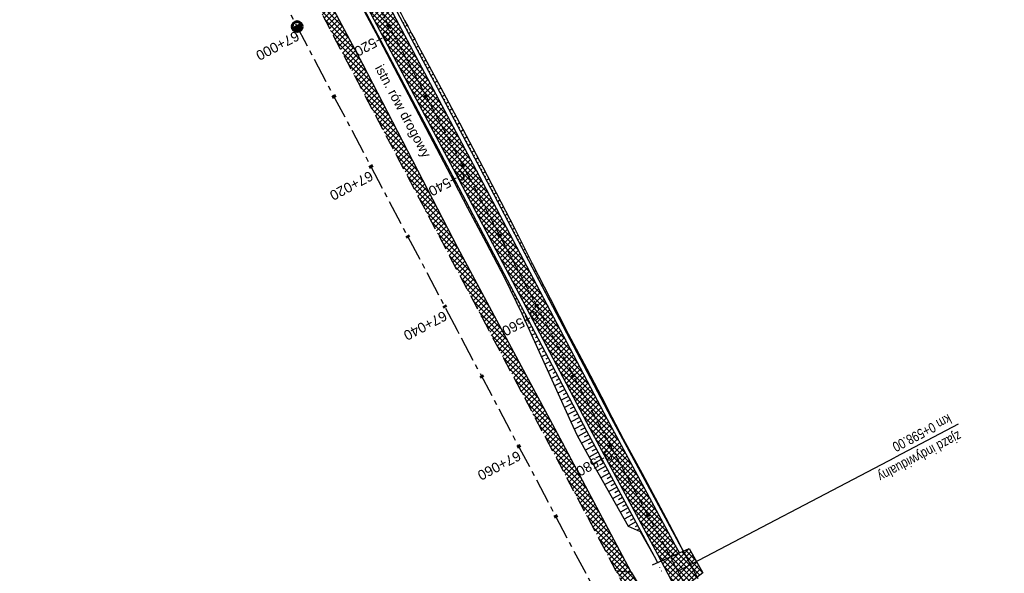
# Model space of a CAD drawing. Header units: metres. Extents: x 7529682 to 7533704, y 5721210 to 5727842.
# Tile 55 of 64: x 7529913 to 7530037, y 5727268 to 5727338. Entities that reach past the tile are written whole.
import ezdxf

# ---------------------------------------------------------------- set-up
doc = ezdxf.new("R2010")
doc.units = ezdxf.units.M
doc.linetypes.add('CENTER', pattern=[50.8, 31.75, -6.35, 6.35, -6.35])
doc.linetypes.add('HIDDEN', pattern=[9.525, 6.35, -3.175])
for name, color, linetype in [('C-DROGI-SYTUACJA-ETYKIETY', 7, 'Continuous'), ('D-hatch-pobocza', 131, 'Continuous'), ('D-hatch-zjazdy-BA', 244, 'Continuous'), ('D-hatch-zjazdy-kruszywo', 111, 'Continuous'), ('D-pobocza', 7, 'Continuous'), ('D-skarpa', 7, 'Continuous'), ('D-skarpa-kreskowanie', 7, 'Continuous')]:
    doc.layers.add(name, color=color, linetype=linetype)
doc.layers.add('D-hatch-ciag-pieszo-rowerowy', color=7, linetype='Continuous', lineweight=13, true_color=0xff9f80)
for name, color, linetype, lineweight in [('D-krawędzie', 7, 'Continuous', 30), ('D-obrzeża', 7, 'Continuous', 30), ('D-opisy', 7, 'Continuous', 30), ('D-oś', 10, 'CENTER', 30), ('D-zjazdy', 7, 'Continuous', 30), ('D-zjazdy-opis', 7, 'Continuous', 30)]:
    doc.layers.add(name, color=color, linetype=linetype, lineweight=lineweight)
doc.layers.add('poprzeczki', color=7, linetype='Continuous', true_color=0x0000c7)
doc.styles.add('2mm08', font='arial.ttf', dxfattribs={"width": 0.8})
doc.styles.get("Standard").update_dxf_attribs({"font": 'arial.ttf'})
pattern_1 = [(45, (0, 0), (-0.33675960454, 0.33675960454), []), (135, (0, 0), (-0.33675960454, -0.33675960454), [])]

# ---------------------------------------------------------------- blocks, each defined once
blk = doc.blocks.new('kilometraz')
at = {"linetype": 'ByBlock', "lineweight": -2}
blk.add_hatch(color=0, dxfattribs=at).paths.add_polyline_path([(0, -0.28125, 0.41421356), (0.28125, 0, 0.41421356), (0, 0.28125)])
at = {"color": 0, "linetype": 'ByBlock', "lineweight": -2}
blk.add_line((0, 0.28125), (0, -0.28125), dxfattribs=at)
blk.add_circle((0, 0), 0.28125, dxfattribs=at)
blk = doc.blocks.new('AeccTickLine')
at = {"color": 0, "linetype": 'ByBlock', "lineweight": -2}
blk.add_line((0, 1), (0, -1), dxfattribs=at)

msp = doc.modelspace()

# ---------------------------------------------------------------- hatches: boundary and pattern name
at = {"layer": 'D-hatch-ciag-pieszo-rowerowy'}
h = msp.add_hatch(dxfattribs=at)
h.set_pattern_fill('ANSI37', color=256, scale=0.15, style=0)
h.set_pattern_definition(pattern_1)
h.paths.add_polyline_path([(7529994.12, 5727270.04), (7529996.41, 5727271.05), (7529995.89, 5727272.04), (7529987.33, 5727287.9), (7529970.79, 5727319.4), (7529945.39, 5727367.32), (7529919.65, 5727417.71), (7529903.69, 5727447.92), (7529879.89, 5727492.6), (7529862.56, 5727525.26), (7529859.54, 5727525.64), (7529877.69, 5727491.42), (7529901.48, 5727446.75), (7529917.43, 5727416.56), (7529943.17, 5727366.16), (7529968.58, 5727318.23), (7529985.13, 5727286.73), (7529993.68, 5727270.86)])
at = {"layer": 'D-hatch-pobocza'}
h = msp.add_hatch(dxfattribs=at)
h.set_pattern_fill('ANSI37', color=256, scale=0.15, style=0)
h.set_pattern_definition(pattern_1)
h.paths.add_polyline_path([(7529905.34, 5727429.09), (7529892.28, 5727453.58), (7529881.53, 5727473.69), (7529872.27, 5727491.4), (7529857.46, 5727519.14), (7529841.38, 5727549.79), (7529827.75, 5727575.78), (7529816.4, 5727596.89), (7529800.43, 5727627.4), (7529788.07, 5727650.98), (7529775.85, 5727673.83), (7529761.3, 5727701.31), (7529749.89, 5727722.83), (7529745.5, 5727731.66), (7529738.97, 5727744.08), (7529737.46, 5727743.32), (7529742.21, 5727734.3), (7529762.33, 5727696.27), (7529777.78, 5727667.01), (7529799.32, 5727626.3), (7529822.19, 5727583.16), (7529846.92, 5727536.35), (7529864.75, 5727502.66), (7529900.46, 5727434.96), (7529935.35, 5727369.31), (7529971.48, 5727300.79), (7529988.36, 5727268.84), (7529990.28, 5727268.6), (7529990.33, 5727268.62), (7529981.66, 5727284.96), (7529968.42, 5727309.6), (7529956.4, 5727332.85), (7529943.52, 5727357.04), (7529932.32, 5727378.32), (7529916.68, 5727408.01)])
at = {"layer": 'D-hatch-zjazdy-BA'}
h = msp.add_hatch(dxfattribs=at)
h.set_pattern_fill('ANSI37', color=256, scale=0.15, style=0)
h.set_pattern_definition(pattern_1)
h.paths.add_polyline_path([(7529996.2, 5727266.07), (7529999.36, 5727268.53), (7529997.64, 5727271.59), (7529994.12, 5727270.04)])
at = {"layer": 'D-hatch-zjazdy-kruszywo'}
h = msp.add_hatch(dxfattribs=at)
h.set_pattern_fill('ANSI37', color=256, scale=0.15, style=0)
h.set_pattern_definition(pattern_1)
h.paths.add_polyline_path([(7529990.33, 5727268.62), (7529990.28, 5727268.6), (7529988.36, 5727268.84), (7529991.74, 5727262.45), (7529993.27, 5727263.71)])

# ---------------------------------------------------------------- linework, layer by layer
at = {"layer": 'D-krawędzie', "linetype": 'HIDDEN', "ltscale": 0.3}
msp.add_lwpolyline([(7529737.46, 5727743.32), (7529742.21, 5727734.3), (7529762.33, 5727696.27), (7529777.78, 5727667.01), (7529799.32, 5727626.3), (7529822.19, 5727583.16), (7529846.92, 5727536.35), (7529864.75, 5727502.66), (7529900.46, 5727434.96), (7529935.35, 5727369.31), (7529971.48, 5727300.79), (7530006.7, 5727234.14), (7530044.2, 5727163.13), (7530082.89, 5727090.2), (7530098.69, 5727060.36), (7530132, 5726997.21), (7530163.82, 5726937.1), (7530204.08, 5726861.01), (7530247.82, 5726778.44)], dxfattribs=at)
at = {"layer": 'D-obrzeża'}
for points in [[(7529996.41, 5727271.05), (7529995.89, 5727272.04), (7529987.33, 5727287.9), (7529970.79, 5727319.4), (7529945.39, 5727367.32), (7529919.65, 5727417.71), (7529903.69, 5727447.92), (7529879.89, 5727492.6), (7529858.76, 5727532.43), (7529838.86, 5727569.49), (7529813.48, 5727616.01), (7529794.96, 5727650.5), (7529776.02, 5727686.41), (7529748.84, 5727737.8), (7529744.12, 5727746.74, 0.071785), (7529740.75, 5727751.36), (7529739.55, 5727752.59, -0.071658), (7529736.19, 5727757.2), (7529717.23, 5727793)], [(7530013.81, 5727232.53), (7529993.68, 5727270.86), (7529985.13, 5727286.73), (7529968.58, 5727318.23), (7529943.17, 5727366.16), (7529917.43, 5727416.56), (7529901.48, 5727446.75), (7529877.69, 5727491.42), (7529856.56, 5727531.25), (7529836.66, 5727568.3), (7529811.28, 5727614.82), (7529792.75, 5727649.33), (7529773.81, 5727685.24), (7529746.63, 5727736.64), (7529746.63, 5727736.64), (7529742.08, 5727745.25, 0.071785), (7529738.71, 5727749.87), (7529737.51, 5727751.1, -0.071658), (7529734.15, 5727755.71), (7529715.01, 5727791.86)]]:
    msp.add_lwpolyline(points, format="xyb", dxfattribs=at)
at = {"layer": 'D-oś', "ltscale": 0.1}
msp.add_lwpolyline([(7530244.73, 5726776.79), (7530200.99, 5726859.38), (7530160.73, 5726935.46), (7530128.9, 5726995.57), (7530095.59, 5727058.73), (7530079.8, 5727088.56), (7530041.11, 5727161.5), (7530003.61, 5727232.51), (7529968.38, 5727299.15), (7529932.26, 5727367.67), (7529897.37, 5727433.33), (7529861.66, 5727501.03), (7529843.83, 5727534.71), (7529819.1, 5727581.52), (7529796.23, 5727624.66), (7529774.69, 5727665.37), (7529759.23, 5727694.64), (7529739.12, 5727732.66), (7529700.24, 5727806.04)], dxfattribs=at)
at = {"layer": 'D-oś', "ltscale": 0.03}
msp.add_lwpolyline([(7529714.3, 5727795.87), (7529735.17, 5727756.46, 0.071658), (7529738.53, 5727751.85), (7529739.73, 5727750.61, -0.071785), (7529743.1, 5727746), (7529747.74, 5727737.22), (7529774.91, 5727685.82), (7529793.85, 5727649.92), (7529812.38, 5727615.42), (7529837.76, 5727568.89), (7529857.66, 5727531.84), (7529878.79, 5727492.01), (7529902.59, 5727447.34), (7529918.54, 5727417.13), (7529944.28, 5727366.74), (7529969.69, 5727318.81), (7529986.23, 5727287.31), (7529994.78, 5727271.45), (7530014.92, 5727233.12)], format="xyb", dxfattribs=at)
at = {"layer": 'D-pobocza'}
for points in [[(7529719.96, 5727788.91), (7529736.63, 5727757.43, 0.071658), (7529739.91, 5727752.94), (7529741.11, 5727751.71, -0.071785), (7529744.56, 5727746.97), (7529749.29, 5727738.04), (7529776.46, 5727686.64), (7529795.4, 5727650.74), (7529813.92, 5727616.25), (7529839.3, 5727569.73), (7529859.2, 5727532.67), (7529880.34, 5727492.83), (7529904.14, 5727448.16), (7529920.09, 5727417.94), (7529945.83, 5727367.55), (7529971.23, 5727319.63), (7529987.77, 5727288.13), (7529996.33, 5727272.27), (7529996.87, 5727271.25)], [(7529718.05, 5727785.05), (7529733.71, 5727755.48, 0.071658), (7529737.15, 5727750.75), (7529738.35, 5727749.52, -0.071785), (7529741.63, 5727745.02), (7529746.19, 5727736.41), (7529773.37, 5727685.01), (7529792.31, 5727649.09), (7529810.84, 5727614.58), (7529836.22, 5727568.06), (7529856.11, 5727531.02), (7529877.24, 5727491.19), (7529901.04, 5727446.52), (7529916.99, 5727416.33), (7529942.73, 5727365.93), (7529968.14, 5727318), (7529984.69, 5727286.49), (7529993.24, 5727270.63), (7529993.66, 5727269.84)]]:
    msp.add_lwpolyline(points, format="xyb", dxfattribs=at)
at = {"layer": 'D-pobocza', "linetype": 'ByBlock'}
msp.add_lwpolyline([(7529990.33, 5727268.62), (7529981.66, 5727284.96), (7529968.42, 5727309.6), (7529956.4, 5727332.85), (7529943.52, 5727357.04), (7529932.32, 5727378.32), (7529916.68, 5727408.01), (7529905.34, 5727429.09), (7529892.28, 5727453.58), (7529881.53, 5727473.69), (7529872.27, 5727491.4), (7529857.46, 5727519.14), (7529841.38, 5727549.79), (7529827.75, 5727575.78), (7529816.4, 5727596.89), (7529800.43, 5727627.4), (7529788.07, 5727650.98), (7529775.85, 5727673.83), (7529761.3, 5727701.31), (7529749.89, 5727722.83), (7529745.5, 5727731.66), (7529738.97, 5727744.08), (7529737.46, 5727743.32)], dxfattribs=at)
at = {"layer": 'D-skarpa', "linetype": 'Continuous'}
msp.add_lwpolyline([(7529948.59, 5727354.42), (7529958.04, 5727336.8), (7529960.39, 5727332.38), (7529967.97, 5727317.9), (7529969.65, 5727314.66), (7529971.98, 5727310.24), (7529974.31, 5727305.81), (7529976.51, 5727301.32), (7529982.71, 5727287.64), (7529983.51, 5727285.88), (7529985.03, 5727283.17), (7529989.93, 5727274.45), (7529991.46, 5727273.76), (7529993.24, 5727270.62), (7529993.26, 5727270.59), (7529993.63, 5727269.83)], dxfattribs=at)
msp.add_lwpolyline([(7529956.82, 5727347.47, 0.000197), (7529963.89, 5727334.24), (7529966.25, 5727329.83), (7529968.61, 5727325.42), (7529971.58, 5727319.82), (7529973.27, 5727316.56), (7529975.56, 5727312.12), (7529977.8, 5727307.65), (7529980.08, 5727303.2), (7529982.37, 5727298.75), (7529984.7, 5727294.33), (7529987.03, 5727289.9), (7529987.89, 5727288.19), (7529989.31, 5727285.48), (7529991.72, 5727281.09), (7529994.69, 5727275.5), (7529996.36, 5727272.3), (7529996.4, 5727272.24), (7529998.72, 5727267.81)], format="xyb", dxfattribs=at)
at = {"layer": 'D-skarpa-kreskowanie', "linetype": 'Continuous'}
for p, q in [((7529957.45, 5727338.16, 107.64), (7529957.4, 5727338.13, 107.6)), ((7529957.68, 5727337.72, 107.64), (7529957.58, 5727337.66, 107.56)), ((7529957.92, 5727337.28, 107.65), (7529957.87, 5727337.25, 107.61)), ((7529961.48, 5727338.03, 107.78), (7529961.62, 5727338.11, 107.67)), ((7529961.71, 5727337.59, 107.78), (7529962, 5727337.75, 107.56)), ((7529961.95, 5727337.15, 107.78), (7529962.09, 5727337.23, 107.67)), ((7529958.15, 5727336.84, 107.65), (7529958.05, 5727336.78, 107.57)), ((7529958.39, 5727336.39, 107.65), (7529958.34, 5727336.37, 107.61)), ((7529958.62, 5727335.95, 107.65), (7529958.52, 5727335.9, 107.57)), ((7529962.18, 5727336.71, 107.78), (7529962.48, 5727336.86, 107.56)), ((7529962.42, 5727336.27, 107.79), (7529962.56, 5727336.35, 107.67)), ((7529962.65, 5727335.82, 107.79), (7529962.95, 5727335.98, 107.56)), ((7529958.85, 5727335.51, 107.65), (7529958.8, 5727335.48, 107.61)), ((7529959.09, 5727335.07, 107.65), (7529958.99, 5727335.01, 107.58)), ((7529959.32, 5727334.63, 107.66), (7529959.27, 5727334.6, 107.62)), ((7529962.88, 5727335.38, 107.79), (7529963.03, 5727335.46, 107.68)), ((7529963.12, 5727334.94, 107.79), (7529963.42, 5727335.1, 107.56)), ((7529963.35, 5727334.5, 107.79), (7529963.51, 5727334.58, 107.68)), ((7529959.56, 5727334.18, 107.66), (7529959.46, 5727334.13, 107.58)), ((7529959.79, 5727333.74, 107.66), (7529959.74, 5727333.72, 107.62)), ((7529960.03, 5727333.3, 107.66), (7529959.93, 5727333.25, 107.59)), ((7529963.59, 5727334.06, 107.79), (7529963.9, 5727334.22, 107.56)), ((7529963.82, 5727333.62, 107.8), (7529963.98, 5727333.7, 107.68)), ((7529964.05, 5727333.17, 107.8), (7529964.37, 5727333.34, 107.56)), ((7529960.26, 5727332.86, 107.66), (7529960.21, 5727332.83, 107.63)), ((7529960.49, 5727332.42, 107.66), (7529960.39, 5727332.36, 107.59)), ((7529960.73, 5727331.98, 107.67), (7529960.68, 5727331.95, 107.63)), ((7529964.29, 5727332.73, 107.8), (7529964.45, 5727332.82, 107.68)), ((7529964.52, 5727332.29, 107.8), (7529964.84, 5727332.46, 107.56)), ((7529960.96, 5727331.53, 107.67), (7529960.86, 5727331.48, 107.59)), ((7529961.2, 5727331.09, 107.67), (7529961.14, 5727331.06, 107.63)), ((7529964.76, 5727331.85, 107.8), (7529964.92, 5727331.93, 107.68)), ((7529964.99, 5727331.41, 107.8), (7529965.31, 5727331.58, 107.56)), ((7529965.23, 5727330.96, 107.81), (7529965.39, 5727331.05, 107.68)), ((7529961.43, 5727330.65, 107.67), (7529961.32, 5727330.59, 107.59)), ((7529961.66, 5727330.21, 107.67), (7529961.61, 5727330.18, 107.63)), ((7529961.9, 5727329.77, 107.67), (7529961.79, 5727329.71, 107.59)), ((7529965.46, 5727330.52, 107.81), (7529965.79, 5727330.7, 107.56)), ((7529965.69, 5727330.08, 107.81), (7529965.86, 5727330.17, 107.69)), ((7529965.93, 5727329.64, 107.81), (7529966.26, 5727329.82, 107.56)), ((7529962.13, 5727329.33, 107.68), (7529962.08, 5727329.29, 107.63)), ((7529962.37, 5727328.88, 107.68), (7529962.25, 5727328.82, 107.59)), ((7529962.6, 5727328.44, 107.68), (7529962.54, 5727328.41, 107.63)), ((7529966.16, 5727329.2, 107.81), (7529966.33, 5727329.29, 107.69)), ((7529966.4, 5727328.76, 107.81), (7529966.73, 5727328.93, 107.56)), ((7529966.63, 5727328.31, 107.82), (7529966.8, 5727328.4, 107.69)), ((7529962.84, 5727328, 107.68), (7529962.71, 5727327.94, 107.59)), ((7529963.07, 5727327.56, 107.68), (7529963.01, 5727327.53, 107.64)), ((7529963.3, 5727327.12, 107.68), (7529963.18, 5727327.05, 107.59)), ((7529966.86, 5727327.87, 107.82), (7529967.2, 5727328.05, 107.56)), ((7529967.1, 5727327.43, 107.82), (7529967.27, 5727327.52, 107.69)), ((7529967.33, 5727326.99, 107.82), (7529967.68, 5727327.17, 107.56)), ((7529963.54, 5727326.67, 107.69), (7529963.47, 5727326.64, 107.64)), ((7529963.77, 5727326.23, 107.69), (7529963.64, 5727326.16, 107.59)), ((7529964.01, 5727325.79, 107.69), (7529963.94, 5727325.76, 107.64)), ((7529967.57, 5727326.55, 107.82), (7529967.74, 5727326.64, 107.69)), ((7529967.8, 5727326.11, 107.82), (7529968.15, 5727326.29, 107.56)), ((7529968.04, 5727325.66, 107.83), (7529968.21, 5727325.76, 107.7)), ((7529964.24, 5727325.35, 107.69), (7529964.1, 5727325.28, 107.59)), ((7529964.47, 5727324.91, 107.69), (7529964.41, 5727324.87, 107.64)), ((7529968.27, 5727325.22, 107.83), (7529968.62, 5727325.41, 107.57)), ((7529968.5, 5727324.78, 107.83), (7529968.68, 5727324.87, 107.7)), ((7529968.74, 5727324.34, 107.83), (7529969.09, 5727324.52, 107.57)), ((7529964.71, 5727324.47, 107.69), (7529964.57, 5727324.39, 107.59)), ((7529964.94, 5727324.02, 107.7), (7529964.87, 5727323.99, 107.64)), ((7529965.18, 5727323.58, 107.7), (7529965.03, 5727323.51, 107.59)), ((7529968.97, 5727323.9, 107.83), (7529969.15, 5727323.99, 107.7)), ((7529969.21, 5727323.45, 107.83), (7529969.55, 5727323.64, 107.57)), ((7529965.41, 5727323.14, 107.7), (7529965.34, 5727323.1, 107.64)), ((7529965.65, 5727322.7, 107.7), (7529965.5, 5727322.62, 107.59)), ((7529965.88, 5727322.26, 107.7), (7529965.8, 5727322.22, 107.65)), ((7529969.44, 5727323.01, 107.84), (7529969.61, 5727323.1, 107.71)), ((7529969.67, 5727322.57, 107.84), (7529970.02, 5727322.75, 107.58)), ((7529969.91, 5727322.13, 107.84), (7529970.08, 5727322.22, 107.71)), ((7529966.11, 5727321.82, 107.7), (7529965.96, 5727321.73, 107.59)), ((7529966.35, 5727321.37, 107.71), (7529966.27, 5727321.33, 107.65)), ((7529966.58, 5727320.93, 107.71), (7529966.42, 5727320.85, 107.59)), ((7529970.14, 5727321.69, 107.84), (7529970.49, 5727321.87, 107.58)), ((7529970.38, 5727321.25, 107.84), (7529970.55, 5727321.34, 107.71)), ((7529970.61, 5727320.8, 107.84), (7529970.96, 5727320.99, 107.58)), ((7529966.82, 5727320.49, 107.71), (7529966.74, 5727320.45, 107.65)), ((7529967.05, 5727320.05, 107.71), (7529966.89, 5727319.96, 107.59)), ((7529967.28, 5727319.61, 107.71), (7529967.2, 5727319.56, 107.65)), ((7529970.85, 5727320.36, 107.85), (7529971.02, 5727320.45, 107.72)), ((7529971.08, 5727319.92, 107.85), (7529971.42, 5727320.1, 107.59)), ((7529971.31, 5727319.48, 107.85), (7529971.49, 5727319.57, 107.72)), ((7529967.52, 5727319.16, 107.71), (7529967.35, 5727319.08, 107.59)), ((7529967.75, 5727318.72, 107.72), (7529967.67, 5727318.68, 107.65)), ((7529971.55, 5727319.04, 107.85), (7529971.89, 5727319.22, 107.59)), ((7529971.78, 5727318.59, 107.85), (7529971.95, 5727318.68, 107.72)), ((7529972.01, 5727318.15, 107.85), (7529972.35, 5727318.33, 107.6)), ((7529967.99, 5727318.28, 107.72), (7529967.82, 5727318.19, 107.59)), ((7529968.22, 5727317.84, 107.72), (7529968.13, 5727317.79, 107.65)), ((7529968.45, 5727317.4, 107.72), (7529968.28, 5727317.3, 107.59)), ((7529972.24, 5727317.71, 107.86), (7529972.41, 5727317.8, 107.73)), ((7529972.48, 5727317.27, 107.86), (7529972.81, 5727317.44, 107.61)), ((7529968.69, 5727316.95, 107.72), (7529968.6, 5727316.91, 107.66)), ((7529968.92, 5727316.51, 107.72), (7529968.74, 5727316.42, 107.59)), ((7529969.15, 5727316.07, 107.73), (7529969.06, 5727316.02, 107.66)), ((7529972.71, 5727316.82, 107.86), (7529972.88, 5727316.91, 107.73)), ((7529972.94, 5727316.38, 107.86), (7529973.27, 5727316.55, 107.61)), ((7529973.17, 5727315.94, 107.86), (7529973.34, 5727316.02, 107.74)), ((7529969.38, 5727315.63, 107.73), (7529969.2, 5727315.53, 107.59)), ((7529969.62, 5727315.18, 107.73), (7529969.52, 5727315.13, 107.66)), ((7529969.85, 5727314.74, 107.73), (7529969.66, 5727314.64, 107.59)), ((7529973.41, 5727315.49, 107.86), (7529973.73, 5727315.67, 107.62)), ((7529973.64, 5727315.05, 107.87), (7529973.8, 5727315.14, 107.74)), ((7529973.87, 5727314.61, 107.87), (7529974.19, 5727314.78, 107.63)), ((7529970.08, 5727314.3, 107.73), (7529969.99, 5727314.25, 107.66)), ((7529970.31, 5727313.86, 107.73), (7529970.13, 5727313.76, 107.59)), ((7529970.55, 5727313.41, 107.74), (7529970.45, 5727313.36, 107.67)), ((7529974.1, 5727314.17, 107.87), (7529974.26, 5727314.25, 107.75)), ((7529974.34, 5727313.72, 107.87), (7529974.65, 5727313.89, 107.63)), ((7529974.57, 5727313.28, 107.87), (7529974.72, 5727313.36, 107.76)), ((7529970.78, 5727312.97, 107.74), (7529970.59, 5727312.87, 107.6)), ((7529971.01, 5727312.53, 107.74), (7529970.92, 5727312.48, 107.67)), ((7529971.24, 5727312.08, 107.74), (7529971.06, 5727311.99, 107.6)), ((7529974.8, 5727312.84, 107.87), (7529975.11, 5727313, 107.64)), ((7529975.03, 5727312.4, 107.88), (7529975.19, 5727312.48, 107.76)), ((7529975.27, 5727311.95, 107.88), (7529975.57, 5727312.11, 107.65)), ((7529971.48, 5727311.64, 107.74), (7529971.38, 5727311.59, 107.67)), ((7529971.71, 5727311.2, 107.74), (7529971.53, 5727311.1, 107.61)), ((7529975.5, 5727311.51, 107.88), (7529975.65, 5727311.59, 107.77)), ((7529975.73, 5727311.07, 107.88), (7529976.02, 5727311.22, 107.67)), ((7529971.94, 5727310.76, 107.75), (7529971.85, 5727310.71, 107.68)), ((7529972.17, 5727310.31, 107.75), (7529971.99, 5727310.22, 107.61)), ((7529972.41, 5727309.87, 107.75), (7529972.32, 5727309.82, 107.68)), ((7529975.96, 5727310.63, 107.88), (7529976.1, 5727310.7, 107.78)), ((7529976.2, 5727310.18, 107.88), (7529976.46, 5727310.32, 107.68)), ((7529976.43, 5727309.74, 107.89), (7529976.56, 5727309.81, 107.79)), ((7529972.64, 5727309.43, 107.75), (7529972.46, 5727309.33, 107.62)), ((7529972.87, 5727308.99, 107.75), (7529972.78, 5727308.94, 107.69)), ((7529973.1, 5727308.54, 107.75), (7529972.92, 5727308.45, 107.62)), ((7529976.66, 5727309.3, 107.89), (7529976.91, 5727309.43, 107.7)), ((7529976.89, 5727308.85, 107.89), (7529977.01, 5727308.92, 107.8)), ((7529977.13, 5727308.41, 107.89), (7529977.36, 5727308.53, 107.71)), ((7529973.34, 5727308.1, 107.76), (7529973.25, 5727308.05, 107.69)), ((7529973.57, 5727307.66, 107.76), (7529973.39, 5727307.56, 107.62)), ((7529973.8, 5727307.22, 107.76), (7529973.71, 5727307.17, 107.69)), ((7529977.36, 5727307.97, 107.89), (7529977.47, 5727308.03, 107.81)), ((7529977.59, 5727307.53, 107.89), (7529977.81, 5727307.64, 107.73)), ((7529977.82, 5727307.08, 107.9), (7529977.93, 5727307.14, 107.82)), ((7529974.03, 5727306.77, 107.76), (7529973.85, 5727306.68, 107.63)), ((7529974.27, 5727306.33, 107.76), (7529974.18, 5727306.28, 107.7)), ((7529974.5, 5727305.89, 107.76), (7529974.32, 5727305.79, 107.63)), ((7529978.06, 5727306.64, 107.9), (7529978.26, 5727306.75, 107.74)), ((7529978.29, 5727306.2, 107.9), (7529978.39, 5727306.25, 107.82)), ((7529978.52, 5727305.76, 107.9), (7529978.72, 5727305.86, 107.75)), ((7529974.73, 5727305.44, 107.77), (7529974.63, 5727305.39, 107.69)), ((7529974.96, 5727305, 107.77), (7529974.76, 5727304.89, 107.61)), ((7529978.75, 5727305.31, 107.9), (7529978.85, 5727305.36, 107.83)), ((7529978.99, 5727304.87, 107.9), (7529979.17, 5727304.97, 107.76)), ((7529975.2, 5727304.56, 107.77), (7529975.09, 5727304.5, 107.69)), ((7529975.43, 5727304.12, 107.77), (7529975.2, 5727304, 107.6)), ((7529975.66, 5727303.67, 107.77), (7529975.54, 5727303.61, 107.68)), ((7529979.22, 5727304.43, 107.91), (7529979.31, 5727304.48, 107.84)), ((7529979.45, 5727303.99, 107.91), (7529979.63, 5727304.08, 107.77)), ((7529979.68, 5727303.54, 107.91), (7529979.77, 5727303.59, 107.84)), ((7529975.89, 5727303.23, 107.77), (7529975.64, 5727303.1, 107.58)), ((7529976.13, 5727302.79, 107.78), (7529975.99, 5727302.72, 107.68)), ((7529976.36, 5727302.35, 107.78), (7529976.08, 5727302.2, 107.57)), ((7529979.92, 5727303.1, 107.91), (7529980.09, 5727303.19, 107.78)), ((7529980.15, 5727302.66, 107.91), (7529980.23, 5727302.7, 107.85)), ((7529980.38, 5727302.21, 107.91), (7529980.54, 5727302.3, 107.79)), ((7529976.59, 5727301.9, 107.78), (7529976.45, 5727301.83, 107.67)), ((7529976.82, 5727301.46, 107.78), (7529976.52, 5727301.3, 107.55)), ((7529977.06, 5727301.02, 107.78), (7529976.89, 5727300.93, 107.66)), ((7529980.61, 5727301.77, 107.92), (7529980.69, 5727301.81, 107.86)), ((7529980.85, 5727301.33, 107.92), (7529981, 5727301.41, 107.8)), ((7529981.08, 5727300.89, 107.92), (7529981.15, 5727300.93, 107.86)), ((7529977.29, 5727300.58, 107.78), (7529976.93, 5727300.39, 107.52)), ((7529977.52, 5727300.13, 107.79), (7529977.33, 5727300.03, 107.64)), ((7529977.75, 5727299.69, 107.79), (7529977.35, 5727299.48, 107.48)), ((7529981.31, 5727300.44, 107.92), (7529981.46, 5727300.52, 107.81)), ((7529981.54, 5727300, 107.92), (7529981.61, 5727300.04, 107.87)), ((7529981.78, 5727299.56, 107.92), (7529981.91, 5727299.63, 107.82)), ((7529978.22, 5727298.8, 107.79), (7529977.76, 5727298.56, 107.45)), ((7529977.99, 5727299.25, 107.79), (7529977.77, 5727299.13, 107.63)), ((7529982.01, 5727299.12, 107.93), (7529982.07, 5727299.15, 107.88)), ((7529982.24, 5727298.67, 107.93), (7529982.37, 5727298.74, 107.83)), ((7529978.68, 5727297.92, 107.79), (7529978.17, 5727297.65, 107.41)), ((7529978.45, 5727298.36, 107.79), (7529978.21, 5727298.23, 107.61)), ((7529978.92, 5727297.48, 107.8), (7529978.65, 5727297.34, 107.59)), ((7529982.47, 5727298.23, 107.93), (7529982.54, 5727298.26, 107.88)), ((7529982.7, 5727297.79, 107.93), (7529982.84, 5727297.86, 107.83)), ((7529982.94, 5727297.35, 107.93), (7529983, 5727297.38, 107.88)), ((7529979.15, 5727297.03, 107.8), (7529978.59, 5727296.74, 107.38)), ((7529979.61, 5727296.15, 107.8), (7529979, 5727295.83, 107.34)), ((7529979.38, 5727296.59, 107.8), (7529979.09, 5727296.44, 107.58)), ((7529983.17, 5727296.9, 107.93), (7529983.3, 5727296.97, 107.84)), ((7529983.4, 5727296.46, 107.94), (7529983.47, 5727296.49, 107.89)), ((7529983.63, 5727296.02, 107.94), (7529983.77, 5727296.09, 107.84)), ((7529980.08, 5727295.26, 107.8), (7529979.41, 5727294.91, 107.3)), ((7529979.85, 5727295.71, 107.8), (7529979.53, 5727295.54, 107.56)), ((7529980.31, 5727294.82, 107.81), (7529979.96, 5727294.64, 107.55)), ((7529983.87, 5727295.57, 107.94), (7529983.93, 5727295.61, 107.89)), ((7529984.1, 5727295.13, 107.94), (7529984.23, 5727295.2, 107.84)), ((7529984.33, 5727294.69, 107.94), (7529984.4, 5727294.72, 107.89)), ((7529980.54, 5727294.38, 107.81), (7529979.83, 5727294, 107.27)), ((7529981.01, 5727293.49, 107.81), (7529980.24, 5727293.09, 107.23)), ((7529980.78, 5727293.94, 107.81), (7529980.4, 5727293.74, 107.53)), ((7529984.56, 5727294.25, 107.94), (7529984.7, 5727294.32, 107.84)), ((7529984.8, 5727293.8, 107.95), (7529984.87, 5727293.84, 107.9)), ((7529985.03, 5727293.36, 107.95), (7529985.17, 5727293.43, 107.85)), ((7529981.47, 5727292.61, 107.81), (7529980.65, 5727292.18, 107.2)), ((7529981.24, 5727293.05, 107.81), (7529980.84, 5727292.84, 107.51)), ((7529985.26, 5727292.92, 107.95), (7529985.33, 5727292.95, 107.9)), ((7529985.49, 5727292.48, 107.95), (7529985.63, 5727292.55, 107.85)), ((7529981.94, 5727291.72, 107.82), (7529981.07, 5727291.26, 107.16)), ((7529981.71, 5727292.16, 107.82), (7529981.28, 5727291.94, 107.5)), ((7529982.17, 5727291.28, 107.82), (7529981.72, 5727291.04, 107.48)), ((7529985.73, 5727292.03, 107.95), (7529985.8, 5727292.07, 107.9)), ((7529985.96, 5727291.59, 107.95), (7529986.1, 5727291.66, 107.85)), ((7529986.19, 5727291.15, 107.96), (7529986.26, 5727291.18, 107.9)), ((7529982.4, 5727290.84, 107.82), (7529981.48, 5727290.35, 107.13)), ((7529982.87, 5727289.95, 107.82), (7529981.89, 5727289.44, 107.09)), ((7529982.63, 5727290.39, 107.82), (7529982.16, 5727290.14, 107.47)), ((7529986.42, 5727290.71, 107.96), (7529986.56, 5727290.78, 107.85)), ((7529986.66, 5727290.26, 107.96), (7529986.73, 5727290.3, 107.91)), ((7529986.89, 5727289.82, 107.96), (7529987.03, 5727289.89, 107.85)), ((7529983.33, 5727289.07, 107.83), (7529982.31, 5727288.53, 107.05)), ((7529983.1, 5727289.51, 107.83), (7529982.6, 5727289.25, 107.45)), ((7529983.56, 5727288.62, 107.83), (7529983.04, 5727288.35, 107.43)), ((7529987.12, 5727289.38, 107.96), (7529987.19, 5727289.41, 107.91)), ((7529987.35, 5727288.93, 107.96), (7529987.48, 5727289, 107.87)), ((7529987.59, 5727288.49, 107.97), (7529987.65, 5727288.52, 107.92)), ((7529983.8, 5727288.18, 107.83), (7529982.72, 5727287.61, 107.02)), ((7529984.26, 5727287.3, 107.83), (7529983.13, 5727286.7, 106.98)), ((7529984.03, 5727287.74, 107.83), (7529983.48, 5727287.45, 107.42)), ((7529987.82, 5727288.05, 107.97), (7529987.93, 5727288.11, 107.88)), ((7529988.06, 5727287.61, 107.97), (7529988.11, 5727287.64, 107.93)), ((7529988.3, 5727287.17, 107.97), (7529988.4, 5727287.22, 107.89)), ((7529984.73, 5727286.41, 107.84), (7529983.56, 5727285.78, 106.96)), ((7529984.49, 5727286.85, 107.84), (7529983.92, 5727286.55, 107.4)), ((7529984.97, 5727285.97, 107.84), (7529984.39, 5727285.66, 107.4)), ((7529988.53, 5727286.73, 107.97), (7529988.58, 5727286.76, 107.94)), ((7529988.77, 5727286.29, 107.97), (7529988.86, 5727286.34, 107.91)), ((7529985.2, 5727285.53, 107.84), (7529984.05, 5727284.91, 106.97)), ((7529985.44, 5727285.09, 107.84), (7529984.87, 5727284.78, 107.41)), ((7529989.01, 5727285.85, 107.98), (7529989.05, 5727285.87, 107.94)), ((7529989.24, 5727285.41, 107.98), (7529989.32, 5727285.45, 107.92)), ((7529989.48, 5727284.97, 107.98), (7529989.52, 5727284.99, 107.95)), ((7529985.68, 5727284.65, 107.84), (7529984.54, 5727284.04, 106.99)), ((7529986.15, 5727283.77, 107.85), (7529985.03, 5727283.17, 107)), ((7529985.92, 5727284.21, 107.85), (7529985.35, 5727283.91, 107.42)), ((7529989.72, 5727284.53, 107.98), (7529989.8, 5727284.57, 107.92)), ((7529989.96, 5727284.09, 107.98), (7529990, 5727284.11, 107.95)), ((7529990.19, 5727283.65, 107.98), (7529990.29, 5727283.7, 107.92)), ((7529986.63, 5727282.89, 107.85), (7529985.52, 5727282.3, 107.02)), ((7529986.39, 5727283.33, 107.85), (7529985.83, 5727283.03, 107.43)), ((7529986.86, 5727282.45, 107.85), (7529986.32, 5727282.15, 107.44)), ((7529990.43, 5727283.21, 107.99), (7529990.48, 5727283.23, 107.95)), ((7529990.67, 5727282.77, 107.99), (7529990.77, 5727282.82, 107.91)), ((7529990.91, 5727282.33, 107.99), (7529990.96, 5727282.36, 107.95)), ((7529987.1, 5727282.01, 107.85), (7529986.01, 5727281.42, 107.03)), ((7529987.58, 5727281.13, 107.86), (7529986.5, 5727280.55, 107.05)), ((7529987.34, 5727281.57, 107.86), (7529986.8, 5727281.28, 107.45)), ((7529991.14, 5727281.89, 107.99), (7529991.25, 5727281.95, 107.91)), ((7529991.38, 5727281.45, 107.99), (7529991.44, 5727281.48, 107.95)), ((7529991.62, 5727281.01, 107.99), (7529991.73, 5727281.07, 107.91)), ((7529988.05, 5727280.25, 107.86), (7529986.99, 5727279.68, 107.06)), ((7529987.81, 5727280.69, 107.86), (7529987.28, 5727280.4, 107.46)), ((7529988.29, 5727279.81, 107.86), (7529987.76, 5727279.53, 107.47)), ((7529991.86, 5727280.57, 108), (7529991.91, 5727280.6, 107.95)), ((7529992.09, 5727280.13, 108), (7529992.2, 5727280.19, 107.92)), ((7529988.53, 5727279.37, 107.86), (7529987.48, 5727278.81, 107.08)), ((7529989, 5727278.49, 107.87), (7529987.98, 5727277.94, 107.09)), ((7529988.76, 5727278.93, 107.87), (7529988.25, 5727278.65, 107.47)), ((7529992.33, 5727279.69, 108), (7529992.38, 5727279.72, 107.96)), ((7529992.57, 5727279.25, 108), (7529992.67, 5727279.3, 107.93)), ((7529992.81, 5727278.81, 108), (7529992.85, 5727278.83, 107.97)), ((7529989.48, 5727277.61, 107.87), (7529988.47, 5727277.06, 107.11)), ((7529989.24, 5727278.05, 107.87), (7529988.73, 5727277.77, 107.48)), ((7529993.04, 5727278.37, 108), (7529993.14, 5727278.42, 107.93)), ((7529993.28, 5727277.93, 108.01), (7529993.33, 5727277.95, 107.97)), ((7529993.52, 5727277.49, 108.01), (7529993.61, 5727277.54, 107.94)), ((7529989.95, 5727276.73, 107.87), (7529988.96, 5727276.19, 107.12)), ((7529989.71, 5727277.17, 107.87), (7529989.21, 5727276.9, 107.49)), ((7529990.19, 5727276.29, 107.88), (7529989.69, 5727276.02, 107.5)), ((7529993.75, 5727277.05, 108.01), (7529993.8, 5727277.07, 107.98)), ((7529993.99, 5727276.61, 108.01), (7529994.07, 5727276.65, 107.95)), ((7529994.23, 5727276.17, 108.01), (7529994.27, 5727276.19, 107.98)), ((7529990.43, 5727275.85, 107.88), (7529989.45, 5727275.32, 107.14)), ((7529990.9, 5727274.97, 107.88), (7529989.94, 5727274.45, 107.15)), ((7529990.66, 5727275.41, 107.88), (7529990.18, 5727275.15, 107.51)), ((7529994.47, 5727275.73, 108.01), (7529994.54, 5727275.77, 107.96)), ((7529994.7, 5727275.29, 108.02), (7529994.74, 5727275.31, 107.99)), ((7529994.94, 5727274.85, 108.02), (7529995.01, 5727274.88, 107.96)), ((7529991.14, 5727274.53, 107.88), (7529990.82, 5727274.36, 107.65)), ((7529991.37, 5727274.09, 107.88), (7529991.08, 5727273.93, 107.66)), ((7529991.61, 5727273.65, 107.89), (7529991.58, 5727273.63, 107.86)), ((7529995.18, 5727274.41, 108.02), (7529995.21, 5727274.42, 107.99)), ((7529995.42, 5727273.97, 108.02), (7529995.47, 5727274, 107.97)), ((7529995.65, 5727273.53, 108.02), (7529995.68, 5727273.54, 108)), ((7529991.85, 5727273.21, 107.89), (7529991.79, 5727273.18, 107.84)), ((7529992.09, 5727272.77, 107.89), (7529992.06, 5727272.75, 107.87)), ((7529992.32, 5727272.33, 107.89), (7529992.28, 5727272.31, 107.85)), ((7529995.89, 5727273.09, 108.02), (7529995.94, 5727273.11, 107.98)), ((7529996.13, 5727272.65, 108.02), (7529996.15, 5727272.66, 108)), ((7529992.56, 5727271.89, 107.89), (7529992.55, 5727271.88, 107.87)), ((7529992.8, 5727271.45, 107.89), (7529992.78, 5727271.44, 107.87)), ((7529996.37, 5727272.21, 108.02), (7529996.4, 5727272.23, 107.99)), ((7529996.6, 5727271.76, 108.02), (7529996.62, 5727271.77, 108)), ((7529996.83, 5727271.32, 108.02), (7529996.87, 5727271.34, 108)), ((7529993.04, 5727271.01, 107.89), (7529993.03, 5727271, 107.88)), ((7529993.27, 5727270.57, 107.89), (7529993.27, 5727270.57, 107.89)), ((7529993.49, 5727270.12, 107.9), (7529993.5, 5727270.12, 107.89)), ((7529993.71, 5727269.67, 107.9), (7529993.74, 5727269.68, 107.89)), ((7529993.93, 5727269.22, 107.91), (7529993.95, 5727269.23, 107.9)), ((7529994.15, 5727268.77, 107.92), (7529994.2, 5727268.8, 107.89))]:
    msp.add_line(p, q, dxfattribs=at)
at = {"layer": 'D-zjazdy', "lineweight": 25}
msp.add_lwpolyline([(7529993.02, 5727269.56), (7529997.64, 5727271.59), (7529999.36, 5727268.53), (7529995.19, 5727265.28)], dxfattribs=at)
at = {"layer": 'D-zjazdy', "linetype": 'ByBlock', "lineweight": 25}
msp.add_lwpolyline([(7529988.36, 5727268.84), (7529990.28, 5727268.6), (7529990.33, 5727268.62), (7529993.27, 5727263.71), (7529991.74, 5727262.45)], dxfattribs=at)
at = {"layer": 'D-zjazdy-opis', "linetype": 'Continuous', "lineweight": 30}
for p in [(7530031.63, 5727287.33), (7529996.22, 5727268.73)]:
    msp.add_line(p, (7530023.7, 5727283.16), dxfattribs=at)

# ---------------------------------------------------------------- block references
at = {"layer": 'C-DROGI-SYTUACJA-ETYKIETY', "color": 10, "linetype": 'Continuous', "lineweight": 60, "xscale": 2.249999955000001, "yscale": 2.249999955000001, "zscale": 2.249999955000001, "rotation": 297.7973605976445}
msp.add_blockref('kilometraz', (7529948.12, 5727337.58), dxfattribs=at)
at = {"layer": 'C-DROGI-SYTUACJA-ETYKIETY', "color": 7, "linetype": 'Continuous', "lineweight": 60}
for p, xscale, yscale, zscale, rotation in [((7529952.78, 5727328.74), 0.25, 0.25, 0.25, 297.7973605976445), ((7529957.45, 5727319.89), 0.25, 0.25, 0.25, 297.7973605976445), ((7529962.11, 5727311.05), 0.25, 0.25, 0.25, 297.7973605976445), ((7529966.77, 5727302.2), 0.25, 0.25, 0.25, 297.7973605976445), ((7529971.44, 5727293.36), 0.2499999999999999, 0.2499999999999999, 0.2499999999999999, 297.8590090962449), ((7529976.12, 5727284.52), 0.2499999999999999, 0.2499999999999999, 0.2499999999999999, 297.8590090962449), ((7529980.79, 5727275.68), 0.2499999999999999, 0.2499999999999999, 0.2499999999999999, 297.8590090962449)]:
    msp.add_blockref('AeccTickLine', p, dxfattribs=dict(at, xscale=xscale, yscale=yscale, zscale=zscale, rotation=rotation))
at = {"layer": 'poprzeczki', "color": 7, "linetype": 'Continuous', "lineweight": 60}
for p, xscale, yscale, zscale, rotation in [((7529959.69, 5727337.67), 0.25, 0.25, 0.25, 297.9266248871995), ((7529964.37, 5727328.83), 0.25, 0.25, 0.25, 297.9266248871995), ((7529969.06, 5727320), 0.25, 0.25, 0.25, 297.9266248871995), ((7529973.71, 5727311.15), 0.2499999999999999, 0.2499999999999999, 0.2499999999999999, 297.7083789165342), ((7529978.36, 5727302.29), 0.2499999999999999, 0.2499999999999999, 0.2499999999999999, 297.7083789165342), ((7529983.01, 5727293.44), 0.2499999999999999, 0.2499999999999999, 0.2499999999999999, 297.7083789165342), ((7529987.69, 5727284.6), 0.25, 0.25, 0.25, 298.3420131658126), ((7529992.44, 5727275.8), 0.25, 0.25, 0.25, 298.3420131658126)]:
    msp.add_blockref('AeccTickLine', p, dxfattribs=dict(at, xscale=xscale, yscale=yscale, zscale=zscale, rotation=rotation))

# ---------------------------------------------------------------- texts
at = {"layer": 'C-DROGI-SYTUACJA-ETYKIETY', "color": 7}
for s, rotation, p in [('67+000', 207.7974, (7529947.96, 5727337.08)), ('0+520', 207.9266, (7529959.53, 5727337.16)), ('67+020', 207.7974, (7529957.29, 5727319.39)), ('0+540', 207.9266, (7529968.9, 5727319.49)), ('67+040', 207.7974, (7529966.62, 5727301.69)), ('0+560', 207.7084, (7529978.2, 5727301.79)), ('67+060', 207.859, (7529975.96, 5727284.01)), ('0+580', 208.342, (7529987.54, 5727284.1))]:
    msp.add_text(s, height=1.25, rotation=rotation, dxfattribs=at).set_placement(p)
at = {"layer": 'D-opisy'}
msp.add_text('istn. rów drogowy', height=1.2, rotation=298.1037, dxfattribs=at).set_placement((7529957.91, 5727332.38))
at = {"layer": 'D-zjazdy-opis', "linetype": 'Continuous', "lineweight": 30, "char_height": 1.25, "rotation": 207.7092, "style": '2mm08'}
for s, insert, attachment_point in [('km 0+598.00', (7530030.95, 5727287.54), 1), ('zjazd indywidualny', (7530031.47, 5727286.82), 7)]:
    msp.add_mtext(s, dxfattribs=dict(at, insert=insert, attachment_point=attachment_point))

doc.saveas('drawing.dxf')
